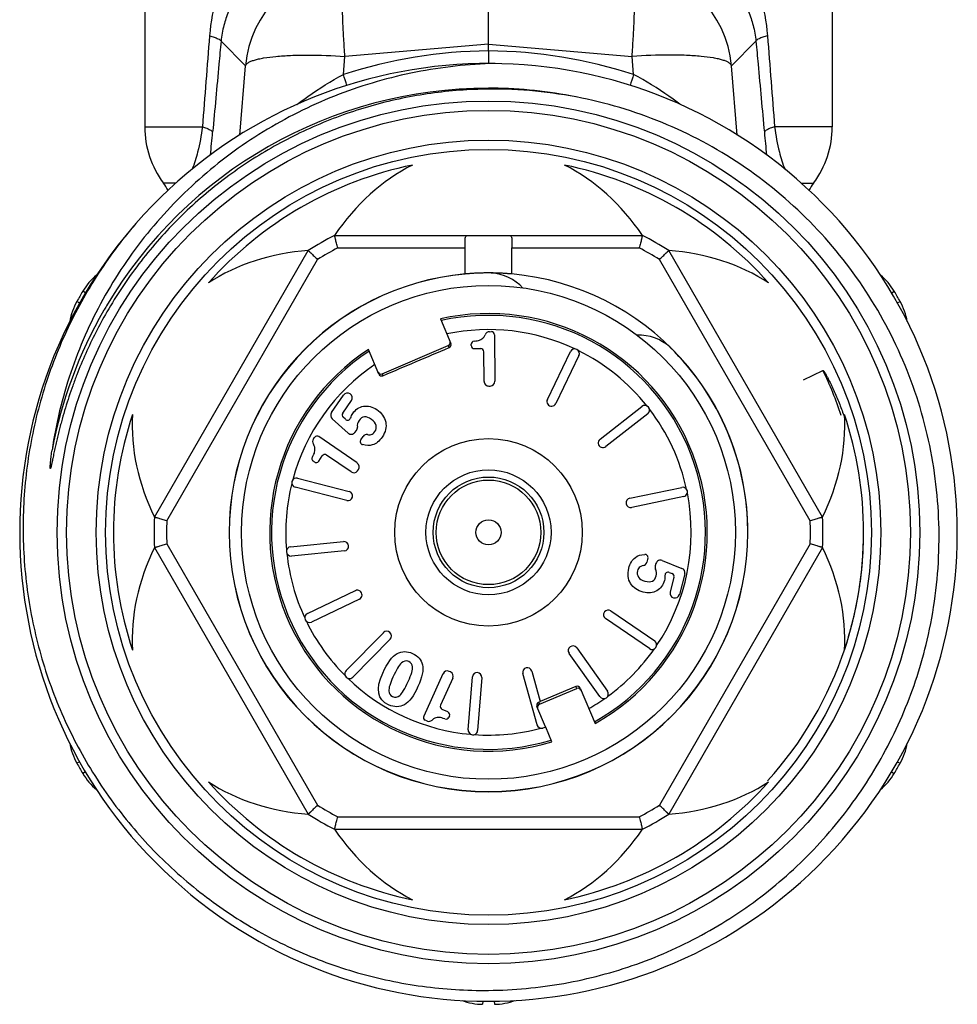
# Model space of a CAD drawing. Header units: millimetres. Extents: x 14365 to 105143, y -126377 to -22383.
# Tile 47 of 191: x 46123 to 46153, y -123336 to -123304. Entities that reach past the tile are written whole.
import ezdxf

# ---------------------------------------------------------------- set-up
doc = ezdxf.new("R2010")
doc.units = ezdxf.units.MM

msp = doc.modelspace()

# ---------------------------------------------------------------- linework, layer by layer
at = {"color": 0, "linetype": 'Continuous', "lineweight": -2}
for p, q in [((46127.378, -123300.463), (46127.378, -123307.547)), ((46149.378, -123300.463), (46149.378, -123307.547)), ((46138.378, -123304.899), (46138.378, -123302.02)), ((46130.604, -123305.59), (46129.82, -123304.81)), ((46138.378, -123304.899), (46133.784, -123305.29)), ((46138.378, -123305.116), (46138.378, -123304.899)), ((46138.378, -123304.899), (46142.972, -123305.29)), ((46146.152, -123305.59), (46146.936, -123304.81)), ((46133.736, -123305.869), (46133.784, -123305.29)), ((46138.378, -123305.116), (46138.378, -123305.519)), ((46143.02, -123305.869), (46142.972, -123305.29)), ((46130.423, -123307.809), (46130.604, -123305.59)), ((46146.333, -123307.809), (46146.152, -123305.59)), ((46127.378, -123307.547), (46129.225, -123307.547)), ((46149.378, -123307.547), (46147.531, -123307.547)), ((46128.372, -123309.347), (46127.978, -123309.347)), ((46148.378, -123309.347), (46148.778, -123309.347)), ((46133.455, -123311.019), (46143.301, -123311.019)), ((46127.689, -123320.033), (46132.612, -123311.505)), ((46133.553, -123311.419), (46137.63, -123311.419)), ((46137.63, -123312.253), (46137.63, -123311.419)), ((46139.126, -123312.253), (46139.126, -123311.419)), ((46139.126, -123311.419), (46143.203, -123311.419)), ((46149.067, -123320.033), (46144.143, -123311.505)), ((46128.085, -123320.147), (46132.91, -123311.79)), ((46148.671, -123320.147), (46143.846, -123311.79)), ((46125.484, -123312.861), (46125.395, -123312.808)), ((46151.27, -123312.862), (46151.361, -123312.808)), ((46125.3, -123313.182), (46125.209, -123313.131)), ((46151.457, -123313.181), (46151.547, -123313.131)), ((46136.837, -123313.69), (46137.171, -123314.477)), ((46138.412, -123314.099), (46138.471, -123314.098)), ((46138.572, -123314.197), (46138.585, -123315.686)), ((46137.826, -123314.543), (46137.825, -123314.501)), ((46134.87, -123315.454), (46134.536, -123314.667)), ((46134.975, -123315.445), (46137.092, -123314.546)), ((46137.118, -123314.608), (46137.092, -123314.546)), ((46137.927, -123314.642), (46138.13, -123314.64)), ((46138.239, -123315.689), (46138.231, -123314.739)), ((46140.262, -123316.268), (46141.001, -123314.736)), ((46141.271, -123314.866), (46140.532, -123316.398)), ((46134.975, -123315.445), (46135.001, -123315.507)), ((46148.458, -123315.637), (46149.079, -123315.336)), ((46138.39, -123315.838), (46138.436, -123315.837)), ((46133.357, -123316.689), (46133.743, -123316.127)), ((46133.716, -123316.705), (46133.995, -123316.3)), ((46141.948, -123317.539), (46143.288, -123316.492)), ((46143.473, -123316.729), (46142.133, -123317.776)), ((46133.886, -123317.341), (46133.38, -123316.885)), ((46133.805, -123316.903), (46133.731, -123316.836)), ((46134.106, -123317.32), (46134.153, -123317.258)), ((46132.778, -123317.531), (46132.811, -123317.483)), ((46134.177, -123318.3), (46132.95, -123317.457)), ((46134.292, -123317.56), (46134.364, -123317.456)), ((46132.805, -123318.266), (46132.771, -123318.242)), ((46132.944, -123318.24), (46133.059, -123318.073)), ((46133.981, -123318.585), (46133.198, -123318.047)), ((46134.19, -123318.547), (46134.216, -123318.509)), ((46132.269, -123318.784), (46133.916, -123319.21)), ((46133.841, -123319.5), (46132.194, -123319.075)), ((46142.898, -123319.426), (46144.563, -123319.079)), ((46144.624, -123319.373), (46142.959, -123319.719)), ((46132.045, -123320.978), (46133.737, -123320.815)), ((46127.689, -123321.005), (46132.612, -123329.533)), ((46128.085, -123320.89), (46132.91, -123329.247)), ((46133.766, -123321.114), (46132.073, -123321.277)), ((46148.671, -123320.89), (46143.846, -123329.247)), ((46149.067, -123321.005), (46144.143, -123329.533)), ((46143.479, -123321.349), (46143.447, -123321.471)), ((46143.936, -123321.416), (46144.567, -123321.671)), ((46143.736, -123321.511), (46143.714, -123321.585)), ((46144.162, -123321.8), (46144.254, -123321.837)), ((46144.313, -123321.955), (46144.19, -123322.431)), ((46144.656, -123321.848), (46144.486, -123322.508)), ((46132.584, -123323.116), (46134.119, -123322.384)), ((46134.248, -123322.655), (46132.713, -123323.387)), ((46142.293, -123323.028), (46143.695, -123323.991)), ((46143.525, -123324.238), (46142.123, -123323.275)), ((46133.821, -123324.942), (46135.014, -123323.729)), ((46135.227, -123323.939), (46134.035, -123325.152)), ((46141.199, -123324.215), (46142.187, -123325.6)), ((46141.942, -123325.774), (46140.955, -123324.39)), ((46136.922, -123325.041), (46136.305, -123326.396)), ((46137.237, -123325.185), (46136.843, -123326.049)), ((46137.163, -123324.986), (46137.121, -123324.967)), ((46137.73, -123326.836), (46137.864, -123325.14)), ((46138.163, -123325.164), (46138.029, -123326.859)), ((46139.93, -123326.676), (46139.475, -123325.037)), ((46139.764, -123324.957), (46140.035, -123325.934)), ((46140.007, -123326.02), (46141.203, -123325.512)), ((46141.177, -123325.45), (46140.035, -123325.934)), ((46141.203, -123325.512), (46141.177, -123325.45)), ((46141.308, -123325.503), (46141.788, -123326.632)), ((46140.205, -123326.742), (46139.929, -123326.092)), ((46140.036, -123325.938), (46139.982, -123325.961)), ((46139.982, -123325.961), (46140.007, -123326.02)), ((46137.078, -123326.266), (46136.893, -123326.181)), ((46137.127, -123326.398), (46137.11, -123326.436)), ((46136.408, -123326.553), (46136.355, -123326.528)), ((46140.21, -123326.754), (46140.115, -123326.781)), ((46140.407, -123327.218), (46140.21, -123326.754)), ((46125.298, -123327.856), (46125.209, -123327.907)), ((46151.457, -123327.856), (46151.547, -123327.907)), ((46125.486, -123328.176), (46125.395, -123328.23)), ((46151.271, -123328.176), (46151.361, -123328.23)), ((46133.553, -123329.619), (46143.203, -123329.619)), ((46133.455, -123330.019), (46143.301, -123330.019)), ((46138.193, -123335.513), (46138.191, -123335.618)), ((46138.563, -123335.513), (46138.565, -123335.618))]:
    msp.add_line(p, q, dxfattribs=at)
for radius in [13.8, 13.5, 12.55, 12.25, 7.9, 3, 2, 1.77, 1.673, 0.4]:
    msp.add_circle((46138.378, -123320.519), radius, dxfattribs=at)
for centre, radius, start, end in [((46134.093, -123305.9), 3.503, 95.0702, 174.9331), ((46142.663, -123305.9), 3.503, 5.0669, 84.9298), ((46138.552, -123320.864), 15.75, 90.6339, 107.8048), ((46138.204, -123320.864), 15.75, 72.1952, 89.3661), ((46138.378, -123320.519), 15, 139.2303, 138.8082), ((46079.726, -123322.866), 56.621, 17.0913, 17.4689), ((46197.038, -123322.869), 56.63, 162.5311, 162.9081), ((46138.378, -123320.519), 14.21, 90.002, 149.3478), ((46138.378, -123320.489), 14.18, 89.4131, 90.0033), ((46138.377, -123320.525), 14.216, 78.6748, 89.4107), ((46138.507, -123320.64), 14.302, 78.4831, 90.5187), ((46130.378, -123307.547), 3, 180, 216.8699), ((46146.378, -123307.547), 3, 323.1301, 0), ((46057.076, -123301.031), 72.784, 354.15434, 354.72585), ((46219.671, -123301.032), 72.775, 185.27414, 185.84724), ((46138.378, -123320.519), 12, 101.6766, 138.3234), ((46138.378, -123320.519), 12, 41.6766, 78.3234), ((46126.378, -123310.547), 2, 29.1836, 36.8699), ((46150.378, -123310.547), 2, 143.1301, 150.8636), ((46138.378, -123320.519), 10.7, 117.3956, 122.6044), ((46138.378, -123320.519), 10.7, 57.3956, 62.6044), ((46138.378, -123320.519), 10.3, 117.9331, 122.0669), ((46138.378, -123320.519), 10.3, 57.9331, 62.0669), ((46127.115, -123313.829), 2, 129.629, 149.292), ((46138.378, -123320.519), 8.3, 95.1728, 180), ((46138.378, -123320.519), 8.295, 95.1842, 180), ((46138.378, -123313.719), 1.5, 42.7113, 86.5541), ((46138.378, -123320.519), 8.3, 0, 84.8272), ((46149.641, -123313.829), 2, 30.708, 50.3124), ((46138.378, -123320.519), 15.1, 149.292, 150.708), ((46138.378, -123320.519), 15.1, 29.292, 30.708), ((46126.953, -123314.11), 2, 150.708, 170.3287), ((46149.803, -123314.11), 2, 9.5991, 29.292), ((46138.378, -123320.519), 14.21, 150.0079, 169.3258), ((46138.357, -123320.507), 14.185, 149.3461, 150.007), ((46138.378, -123320.519), 7, 299.1506, 102.7134), ((46138.378, -123320.519), 6.942, 299.202, 102.627), ((46138.378, -123320.519), 6.486, 64.7815, 101.8882), ((46138.413, -123314.249), 0.15, 90.5, 158.8914), ((46138.472, -123314.198), 0.1, 0.5, 90.5), ((46137.079, -123314.516), 0.1, 293.0502, 23.0616), ((46137.925, -123314.5), 0.1, 93.504, 180.5), ((46143.186, -123315.71), 1.5, 48.4459, 91.9926), ((46138.378, -123320.519), 7, 123.2866, 286.8494), ((46138.378, -123320.519), 6.942, 123.373, 286.798), ((46137.926, -123314.542), 0.1, 180.5, 270.5), ((46138.131, -123314.74), 0.1, 0.5, 90.5), ((46141.136, -123314.801), 0.15, 334.25, 154.25), ((46138.378, -123320.519), 6.486, 38.5315, 63.7185), ((46138.378, -123320.519), 8.295, 0, 45.6222), ((46138.378, -123320.519), 6.486, 124.1118, 164.9685), ((46134.962, -123315.415), 0.1, 202.9384, 292.9498), ((46138.359, -123320.526), 11.91, 18.3386, 25.8345), ((46138.389, -123315.688), 0.15, 180.5, 270.5), ((46138.435, -123315.687), 0.15, 270.5, 0.5), ((46133.866, -123316.212), 0.15, 325.5, 145.5), ((46140.397, -123316.333), 0.15, 154.25, 334.25), ((46133.48, -123316.774), 0.15, 145.5, 227.948), ((46133.798, -123316.762), 0.1, 145.5, 227.9551), ((46143.38, -123316.61), 0.15, 308, 128), ((46138.378, -123320.519), 6.486, 12.2815, 37.4685), ((46138.378, -123320.519), 12, 161.6766, 198.3234), ((46133.872, -123316.829), 0.1, 227.9551, 342.887), ((46138.378, -123320.519), 12, 341.6766, 18.3234), ((46133.986, -123317.23), 0.15, 227.948, 322.9906), ((46134.033, -123317.168), 0.15, 322.9906, 6.2843), ((46132.901, -123317.616), 0.15, 145.5, 213.8914), ((46132.893, -123317.539), 0.1, 55.5, 145.5), ((46134.375, -123317.617), 0.1, 145.5, 252.8727), ((46134.487, -123317.541), 0.15, 80.8809, 145.5), ((46142.04, -123317.658), 0.15, 128, 308), ((46132.827, -123318.16), 0.1, 148.504, 235.5), ((46132.862, -123318.184), 0.1, 235.5, 325.5), ((46133.142, -123318.129), 0.1, 55.5, 145.5), ((46134.092, -123318.424), 0.15, 325.5, 55.5), ((46134.066, -123318.462), 0.15, 235.5, 325.5), ((46132.232, -123318.929), 0.15, 75.5, 255.5), ((46138.378, -123320.519), 6.486, 166.0315, 184.9685), ((46133.878, -123319.355), 0.15, 255.5, 75.5), ((46144.593, -123319.226), 0.15, 281.75, 101.75), ((46142.928, -123319.572), 0.15, 101.75, 281.75), ((46138.378, -123320.519), 6.486, 326.0315, 11.2185), ((46138.378, -123320.519), 10.7, 177.3956, 182.6044), ((46138.378, -123320.519), 10.3, 177.9331, 182.0669), ((46138.378, -123320.519), 10.3, 357.9331, 2.0669), ((46138.378, -123320.519), 10.7, 357.3956, 2.6044), ((46138.713, -123320.543), 11.664, 0.7643, 1.4862), ((46138.704, -123320.543), 11.673, 0.0887, 0.7643), ((46138.378, -123320.519), 8.3, 180, 0), ((46138.378, -123320.519), 8.295, 180, 0), ((46133.752, -123320.964), 0.15, 275.5, 95.5), ((46138.687, -123320.543), 11.69, 358.1985, 359.7691), ((46138.698, -123320.543), 11.679, 359.7694, 0.0888), ((46132.059, -123321.127), 0.15, 95.5, 275.5), ((46138.668, -123320.542), 11.71, 355.8618, 357.9431), ((46138.679, -123320.543), 11.698, 357.9435, 358.1987), ((46138.378, -123320.519), 6.486, 186.0315, 204.9685), ((46143.382, -123321.324), 0.1, 345.5, 92.8727), ((46143.88, -123321.555), 0.15, 67.948, 162.9906), ((46138.656, -123320.541), 11.721, 355.359, 355.862), ((46143.302, -123321.433), 0.15, 280.8809, 345.5), ((46143.857, -123321.629), 0.15, 162.9906, 206.2843), ((46144.511, -123321.81), 0.15, 345.5, 67.948), ((46138.648, -123320.541), 11.729, 353.8837, 355.3589), ((46144.124, -123321.893), 0.1, 67.9551, 182.8871), ((46144.216, -123321.93), 0.1, 345.5, 67.9551), ((46138.63, -123320.539), 11.747, 351.9711, 353.8836), ((46134.183, -123322.52), 0.15, 295.5, 115.5), ((46138.612, -123320.536), 11.766, 350.1203, 351.4778), ((46138.62, -123320.537), 11.757, 351.4779, 351.9713), ((46144.34, -123322.47), 0.15, 165.5, 345.5), ((46138.571, -123320.527), 11.807, 341.7627, 350.1126), ((46142.208, -123323.151), 0.15, 55.5, 235.5), ((46132.648, -123323.252), 0.15, 115.5, 295.5), ((46138.378, -123320.519), 6.486, 206.0315, 224.9685), ((46135.12, -123323.834), 0.15, 315.5, 135.5), ((46141.077, -123324.302), 0.15, 35.5, 215.5), ((46138.378, -123320.519), 6.486, 306.0315, 324.9685), ((46143.61, -123324.115), 0.15, 235.5, 55.5), ((46138.563, -123320.524), 11.816, 317.7447, 341.759), ((46139.62, -123324.997), 0.15, 15.5, 195.5), ((46133.928, -123325.047), 0.15, 135.5, 315.5), ((46138.378, -123320.519), 6.486, 226.0315, 264.9685), ((46137.059, -123325.103), 0.15, 65.5, 155.5), ((46137.101, -123325.122), 0.15, 335.5, 65.5), ((46138.013, -123325.152), 0.15, 355.5, 175.5), ((46141.216, -123325.542), 0.1, 22.9368, 112.9569), ((46138.378, -123320.519), 6.486, 299.6402, 304.9685), ((46142.064, -123325.687), 0.15, 215.5, 35.5), ((46136.934, -123326.09), 0.1, 155.5, 245.5), ((46140.021, -123326.053), 0.1, 113.0431, 203.0632), ((46136.396, -123326.437), 0.1, 155.5, 245.5), ((46137.019, -123326.395), 0.1, 248.504, 335.5), ((46137.036, -123326.357), 0.1, 335.5, 65.5), ((46136.471, -123326.416), 0.15, 245.5, 313.8914), ((46138.378, -123320.519), 6.486, 266.0315, 284.9685), ((46140.074, -123326.636), 0.15, 195.5, 285.5), ((46137.88, -123326.848), 0.15, 175.5, 355.5), ((46126.953, -123326.928), 2, 189.5598, 209.292), ((46149.803, -123326.928), 2, 330.708, 350.3043), ((46138.378, -123320.519), 15.1, 209.292, 210.708), ((46138.378, -123320.519), 15.1, 329.292, 330.708), ((46127.115, -123327.209), 2, 210.708, 230.3412), ((46149.641, -123327.209), 2, 309.7718, 329.292), ((46138.378, -123320.519), 12, 221.6766, 258.3234), ((46138.378, -123320.519), 12, 281.6766, 318.3234), ((46138.378, -123320.519), 10.3, 237.9331, 242.0669), ((46138.378, -123320.519), 10.3, 297.9331, 302.0669), ((46138.378, -123320.519), 10.7, 237.3956, 242.6044), ((46138.378, -123320.519), 10.7, 297.3956, 302.6044), ((46138.216, -123333.618), 2, 249.737, 269.292), ((46138.54, -123333.618), 2, 270.708, 290.2622)]:
    msp.add_arc(centre, radius, start, end, dxfattribs=at)
for centre, major_axis, ratio, start_param, end_param in [((46138.378, -123316.002), (0, -7.823), 0.816497, -2.751544, -2.261468), ((46138.378, -123316.002), (0, -7.823), 0.816497, 2.261468, 2.751544), ((46134.467, -123318.261), (6.775, -3.911), 0.816497, -4.021717, -3.531642), ((46142.289, -123318.261), (6.775, 3.911), 0.816497, 0.390049, 0.880125), ((46137.053, -123314.454), (0.0391, -0.0921), 0.999848, 0, 1.387806), ((46134.936, -123315.353), (-0.0391, 0.0921), 0.999848, 7.853982, 9.424778), ((46134.467, -123318.261), (6.775, -3.911), 0.816497, -2.751544, -2.261468), ((46142.289, -123318.261), (6.775, 3.911), 0.816497, -0.880125, -0.390049), ((46134.467, -123322.777), (6.775, 3.911), 0.816497, -4.021717, -3.531642), ((46142.289, -123322.777), (6.775, -3.911), 0.816497, 0.390049, 0.880125), ((46141.243, -123325.604), (0.0391, -0.0921), 0.999848, 7.853982, 9.424778), ((46140.046, -123326.112), (-0.0391, 0.0921), 0.999848, 6.283185, 7.670991), ((46134.467, -123322.777), (6.775, 3.911), 0.816497, -2.751544, -2.261468), ((46142.289, -123322.777), (6.775, -3.911), 0.816497, -0.880125, -0.390049), ((46138.378, -123325.035), (0, -7.823), 0.816497, -0.880125, -0.390049), ((46138.378, -123325.035), (0, -7.823), 0.816497, 0.390049, 0.880125)]:
    msp.add_ellipse(centre, major_axis=major_axis, ratio=ratio, start_param=start_param, end_param=end_param, dxfattribs=at)
for points, knots in [([(46131.811, -123300.463), (46131.483, -123300.675), (46131.029, -123301.059), (46130.525, -123301.666), (46130.078, -123302.348), (46129.649, -123303.332), (46129.487, -123304.19), (46129.452, -123304.636)], [0, 0, 0, 0, 0.236383, 0.355525, 0.47665, 0.72911, 1, 1, 1, 1]), ([(46144.945, -123300.463), (46145.273, -123300.675), (46145.727, -123301.059), (46146.231, -123301.666), (46146.678, -123302.348), (46147.107, -123303.332), (46147.269, -123304.19), (46147.304, -123304.636)], [0, 0, 0, 0, 0.236383, 0.355525, 0.47665, 0.72911, 1, 1, 1, 1]), ([(46131.627, -123302.187), (46131.404, -123302.305), (46130.981, -123302.587), (46130.438, -123303.15), (46130.089, -123303.743), (46129.894, -123304.313), (46129.836, -123304.638), (46129.82, -123304.81)], [0, 0, 0, 0, 0.227856, 0.45619, 0.703057, 0.843391, 1, 1, 1, 1]), ([(46145.129, -123302.187), (46145.352, -123302.305), (46145.775, -123302.587), (46146.318, -123303.15), (46146.667, -123303.743), (46146.862, -123304.313), (46146.92, -123304.638), (46146.936, -123304.81)], [0, 0, 0, 0, 0.227856, 0.45619, 0.703057, 0.843391, 1, 1, 1, 1]), ([(46133.784, -123305.29), (46133.77, -123305.1), (46133.746, -123304.731), (46133.719, -123304.199), (46133.702, -123303.716), (46133.695, -123303.295), (46133.699, -123302.989), (46133.709, -123302.785), (46133.718, -123302.664), (46133.73, -123302.566), (46133.744, -123302.492), (46133.759, -123302.442), (46133.775, -123302.416), (46133.784, -123302.411)], [0, 0, 0, 0, 0.197448, 0.383206, 0.551789, 0.698562, 0.819359, 0.86896, 0.910905, 0.944973, 0.971014, 0.989114, 1, 1, 1, 1]), ([(46142.972, -123305.29), (46142.986, -123305.1), (46143.01, -123304.731), (46143.037, -123304.199), (46143.054, -123303.716), (46143.061, -123303.295), (46143.057, -123302.989), (46143.047, -123302.785), (46143.038, -123302.664), (46143.026, -123302.566), (46143.012, -123302.492), (46142.997, -123302.442), (46142.981, -123302.416), (46142.972, -123302.411)], [0, 0, 0, 0, 0.197448, 0.383206, 0.551789, 0.698562, 0.819359, 0.86896, 0.910905, 0.944973, 0.971014, 0.989114, 1, 1, 1, 1]), ([(46129.452, -123304.636), (46129.503, -123304.65), (46129.594, -123304.676), (46129.709, -123304.72), (46129.783, -123304.759), (46129.817, -123304.794), (46129.82, -123304.81)], [0, 0, 0, 0, 0.384383, 0.679056, 0.881179, 1, 1, 1, 1]), ([(46147.304, -123304.636), (46147.253, -123304.65), (46147.162, -123304.676), (46147.047, -123304.72), (46146.973, -123304.759), (46146.939, -123304.794), (46146.936, -123304.81)], [0, 0, 0, 0, 0.384383, 0.679056, 0.881179, 1, 1, 1, 1]), ([(46129.82, -123304.81), (46129.798, -123305.053), (46129.709, -123306.023), (46129.619, -123306.994), (46129.552, -123307.721)], [0, 0, 0, 0, 0.250129, 1, 1, 1, 1]), ([(46146.936, -123304.81), (46146.958, -123305.053), (46147.047, -123306.023), (46147.137, -123306.994), (46147.204, -123307.721)], [0, 0, 0, 0, 0.250129, 1, 1, 1, 1]), ([(46130.604, -123305.59), (46130.617, -123305.549), (46130.68, -123305.495), (46130.781, -123305.445), (46130.893, -123305.406), (46131.029, -123305.371), (46131.259, -123305.326), (46131.6, -123305.285), (46132.068, -123305.256), (46132.805, -123305.242), (46133.384, -123305.264), (46133.784, -123305.29)], [0, 0, 0, 0, 0.039817, 0.069007, 0.10527, 0.148712, 0.19925, 0.320444, 0.465743, 0.630843, 1, 1, 1, 1]), ([(46146.152, -123305.59), (46146.139, -123305.549), (46146.076, -123305.495), (46145.975, -123305.445), (46145.863, -123305.406), (46145.726, -123305.371), (46145.497, -123305.326), (46145.156, -123305.285), (46144.688, -123305.256), (46143.951, -123305.242), (46143.372, -123305.264), (46142.972, -123305.29)], [0, 0, 0, 0, 0.039817, 0.069007, 0.10527, 0.148712, 0.19925, 0.320444, 0.465743, 0.630843, 1, 1, 1, 1]), ([(46138.59, -123305.52), (46137.739, -123305.54), (46136.038, -123305.726), (46133.574, -123306.435), (46131.651, -123307.372), (46130.229, -123308.311), (46128.894, -123309.37), (46127.407, -123310.906), (46126.212, -123312.681), (46125.456, -123314.208), (46124.839, -123315.796), (46124.538, -123317.045), (46124.414, -123317.887)], [0, 0, 0, 0, 0.124979, 0.249957, 0.37493, 0.437476, 0.500021, 0.624989, 0.749955, 0.812492, 0.87504, 1, 1, 1, 1]), ([(46132.247, -123306.833), (46132.362, -123306.745), (46132.837, -123306.393), (46133.342, -123306.079), (46133.736, -123305.869)], [0, 0, 0, 0, 0.24471, 1, 1, 1, 1]), ([(46144.499, -123306.825), (46144.385, -123306.738), (46143.912, -123306.389), (46143.411, -123306.077), (46143.02, -123305.869)], [0, 0, 0, 0, 0.244791, 1, 1, 1, 1]), ([(46138.378, -123306.339), (46137.762, -123306.344), (46136.528, -123306.435), (46134.713, -123306.811), (46132.962, -123307.418), (46131.304, -123308.247), (46129.768, -123309.283), (46128.379, -123310.511), (46127.16, -123311.907), (46126.475, -123312.935), (46126.167, -123313.469)], [0, 0, 0, 0, 0.125039, 0.250061, 0.375073, 0.500072, 0.625063, 0.750047, 0.875026, 1, 1, 1, 1]), ([(46152.414, -123323.963), (46152.631, -123323.034), (46152.883, -123321.128), (46152.687, -123318.256), (46151.928, -123315.477), (46150.632, -123312.905), (46148.852, -123310.641), (46146.656, -123308.776), (46144.133, -123307.388), (46142.298, -123306.816), (46141.363, -123306.626)], [0, 0, 0, 0, 0.125004, 0.250009, 0.375009, 0.50001, 0.625011, 0.750011, 0.875, 1, 1, 1, 1]), ([(46129.225, -123307.547), (46129.19, -123307.818), (46129.103, -123308.277), (46128.965, -123308.723), (46128.896, -123308.902)], [0, 0, 0, 0, 0.587244, 1, 1, 1, 1]), ([(46129.225, -123307.547), (46129.271, -123307.561), (46129.351, -123307.587), (46129.453, -123307.631), (46129.52, -123307.671), (46129.549, -123307.706), (46129.552, -123307.721)], [0, 0, 0, 0, 0.378625, 0.670226, 0.873611, 1, 1, 1, 1]), ([(46147.531, -123307.547), (46147.485, -123307.561), (46147.405, -123307.587), (46147.302, -123307.631), (46147.236, -123307.671), (46147.207, -123307.706), (46147.204, -123307.721)], [0, 0, 0, 0, 0.378625, 0.670226, 0.873611, 1, 1, 1, 1]), ([(46147.531, -123307.547), (46147.566, -123307.819), (46147.653, -123308.278), (46147.791, -123308.725), (46147.861, -123308.904)], [0, 0, 0, 0, 0.58743, 1, 1, 1, 1]), ([(46127.09, -123310.64), (46126.63, -123311.177), (46125.785, -123312.316), (46124.772, -123314.186), (46124.033, -123316.182), (46123.585, -123318.261), (46123.436, -123320.383), (46123.589, -123322.505), (46124.043, -123324.583), (46124.788, -123326.576), (46125.81, -123328.442), (46127.088, -123330.143), (46128.596, -123331.643), (46130.303, -123332.912), (46132.175, -123333.923), (46134.173, -123334.655), (46136.255, -123335.092), (46137.671, -123335.18), (46138.378, -123335.172)], [0, 0, 0, 0, 0.062494, 0.125002, 0.187498, 0.249999, 0.3125, 0.375, 0.437499, 0.499998, 0.562499, 0.625002, 0.687503, 0.750001, 0.812501, 0.874997, 0.937507, 1, 1, 1, 1]), ([(46133.553, -123311.419), (46133.546, -123311.393), (46133.534, -123311.343), (46133.516, -123311.27), (46133.499, -123311.202), (46133.486, -123311.15), (46133.477, -123311.112), (46133.472, -123311.089), (46133.467, -123311.068), (46133.462, -123311.051), (46133.46, -123311.039), (46133.458, -123311.031), (46133.457, -123311.027), (46133.456, -123311.024), (46133.455, -123311.021), (46133.455, -123311.02), (46133.455, -123311.019), (46133.455, -123311.019)], [0, 0, 0, 0, 0.192194, 0.37797, 0.549967, 0.701873, 0.768403, 0.827666, 0.878994, 0.921856, 0.955733, 0.969154, 0.980187, 0.98881, 0.995001, 0.998738, 1, 1, 1, 1]), ([(46137.628, -123311.225), (46137.628, -123311.196), (46137.628, -123311.155), (46137.635, -123311.103), (46137.644, -123311.066), (46137.662, -123311.034), (46137.691, -123311.02), (46137.707, -123311.019), (46137.715, -123311.019)], [0, 0, 0, 0, 0.351227, 0.497304, 0.621768, 0.815461, 0.903944, 1, 1, 1, 1]), ([(46139.041, -123311.019), (46139.049, -123311.019), (46139.065, -123311.02), (46139.094, -123311.034), (46139.112, -123311.066), (46139.121, -123311.103), (46139.128, -123311.155), (46139.128, -123311.196), (46139.128, -123311.225)], [0, 0, 0, 0, 0.096056, 0.184539, 0.378232, 0.502696, 0.648773, 1, 1, 1, 1]), ([(46143.301, -123311.019), (46143.301, -123311.019), (46143.301, -123311.02), (46143.301, -123311.021), (46143.3, -123311.024), (46143.299, -123311.027), (46143.298, -123311.031), (46143.296, -123311.039), (46143.293, -123311.051), (46143.289, -123311.068), (46143.284, -123311.089), (46143.279, -123311.112), (46143.269, -123311.15), (46143.257, -123311.202), (46143.24, -123311.27), (46143.222, -123311.343), (46143.209, -123311.393), (46143.203, -123311.419)], [0, 0, 0, 0, 0.001262, 0.004999, 0.01119, 0.019813, 0.030846, 0.044267, 0.078144, 0.121006, 0.172334, 0.231597, 0.298127, 0.450033, 0.62203, 0.807806, 1, 1, 1, 1]), ([(46137.63, -123311.419), (46137.63, -123311.385), (46137.629, -123311.321), (46137.628, -123311.256), (46137.628, -123311.225)], [0, 0, 0, 0, 0.516422, 1, 1, 1, 1]), ([(46139.128, -123311.225), (46139.128, -123311.256), (46139.127, -123311.321), (46139.126, -123311.385), (46139.126, -123311.419)], [0, 0, 0, 0, 0.483578, 1, 1, 1, 1]), ([(46132.612, -123311.505), (46132.612, -123311.505), (46132.613, -123311.506), (46132.614, -123311.507), (46132.616, -123311.508), (46132.619, -123311.511), (46132.622, -123311.514), (46132.628, -123311.52), (46132.637, -123311.528), (46132.649, -123311.54), (46132.665, -123311.555), (46132.682, -123311.572), (46132.71, -123311.598), (46132.748, -123311.635), (46132.799, -123311.684), (46132.853, -123311.736), (46132.891, -123311.772), (46132.91, -123311.79)], [0, 0, 0, 0, 0.001262, 0.004999, 0.01119, 0.019813, 0.030846, 0.044267, 0.078144, 0.121006, 0.172334, 0.231597, 0.298127, 0.450033, 0.62203, 0.807806, 1, 1, 1, 1]), ([(46143.846, -123311.79), (46143.865, -123311.772), (46143.903, -123311.736), (46143.957, -123311.684), (46144.008, -123311.635), (46144.046, -123311.598), (46144.074, -123311.572), (46144.091, -123311.555), (46144.107, -123311.54), (46144.119, -123311.528), (46144.128, -123311.52), (46144.134, -123311.514), (46144.137, -123311.511), (46144.14, -123311.508), (46144.142, -123311.507), (46144.143, -123311.506), (46144.144, -123311.505), (46144.143, -123311.505)], [0, 0, 0, 0, 0.192194, 0.37797, 0.549967, 0.701873, 0.768403, 0.827666, 0.878994, 0.921856, 0.955733, 0.969154, 0.980187, 0.98881, 0.995001, 0.998738, 1, 1, 1, 1]), ([(46139.128, -123312.253), (46139.128, -123312.253), (46139.127, -123312.253), (46139.127, -123312.253), (46139.126, -123312.253), (46139.123, -123312.253), (46139.119, -123312.252), (46139.113, -123312.252), (46139.105, -123312.251), (46139.095, -123312.25), (46139.083, -123312.249), (46139.065, -123312.248), (46139.037, -123312.246), (46138.999, -123312.243), (46138.956, -123312.24), (46138.907, -123312.237), (46138.852, -123312.233), (46138.771, -123312.229), (46138.661, -123312.225), (46138.522, -123312.221), (46138.378, -123312.22), (46138.233, -123312.221), (46138.095, -123312.225), (46137.985, -123312.229), (46137.904, -123312.233), (46137.849, -123312.237), (46137.8, -123312.24), (46137.756, -123312.243), (46137.719, -123312.246), (46137.691, -123312.248), (46137.672, -123312.249), (46137.661, -123312.25), (46137.651, -123312.251), (46137.643, -123312.252), (46137.637, -123312.252), (46137.633, -123312.253), (46137.63, -123312.253), (46137.629, -123312.253), (46137.628, -123312.253), (46137.628, -123312.253), (46137.628, -123312.253)], [0, 0, 0, 0, 0.000155, 0.000609, 0.001364, 0.00242, 0.005429, 0.009633, 0.015027, 0.021596, 0.029317, 0.038171, 0.05919, 0.08446, 0.113715, 0.146679, 0.18304, 0.222435, 0.308822, 0.402539, 0.500004, 0.597467, 0.691184, 0.777572, 0.816966, 0.853326, 0.886289, 0.915544, 0.940814, 0.961833, 0.970685, 0.978406, 0.984973, 0.990367, 0.994571, 0.99758, 0.998635, 0.99939, 0.999845, 1, 1, 1, 1]), ([(46126.167, -123313.469), (46126.043, -123313.684), (46125.806, -123314.12), (46125.485, -123314.791), (46125.246, -123315.364), (46125.073, -123315.829), (46124.951, -123316.18), (46124.839, -123316.535), (46124.753, -123316.833), (46124.688, -123317.072), (46124.641, -123317.252), (46124.597, -123317.433), (46124.554, -123317.614), (46124.513, -123317.796), (46124.481, -123317.947), (46124.455, -123318.068), (46124.44, -123318.144), (46124.427, -123318.205), (46124.418, -123318.25), (46124.408, -123318.296), (46124.398, -123318.341), (46124.39, -123318.379), (46124.383, -123318.409), (46124.378, -123318.428), (46124.375, -123318.443), (46124.371, -123318.454), (46124.368, -123318.463), (46124.367, -123318.47), (46124.364, -123318.475), (46124.36, -123318.478), (46124.357, -123318.477), (46124.355, -123318.474), (46124.355, -123318.469), (46124.355, -123318.463), (46124.355, -123318.458), (46124.354, -123318.45), (46124.354, -123318.44), (46124.355, -123318.429), (46124.355, -123318.413), (46124.356, -123318.387), (46124.359, -123318.348), (46124.363, -123318.302), (46124.367, -123318.256), (46124.372, -123318.209), (46124.379, -123318.148), (46124.392, -123318.04), (46124.405, -123317.948), (46124.414, -123317.887)], [0, 0, 0, 0, 0.125102, 0.250203, 0.375303, 0.437858, 0.500413, 0.562966, 0.625519, 0.656796, 0.688071, 0.719346, 0.75062, 0.781892, 0.813161, 0.828794, 0.844424, 0.852238, 0.86005, 0.867861, 0.875669, 0.883471, 0.887369, 0.891259, 0.893207, 0.895133, 0.897081, 0.898069, 0.898984, 0.899815, 0.900137, 0.900486, 0.901495, 0.902539, 0.90347, 0.904404, 0.906354, 0.908293, 0.910232, 0.914123, 0.921914, 0.929713, 0.937516, 0.945323, 0.953131, 0.968751, 1, 1, 1, 1]), ([(46149.079, -123315.336), (46149.087, -123315.337), (46149.099, -123315.353), (46149.114, -123315.373), (46149.129, -123315.395), (46149.147, -123315.425), (46149.17, -123315.463), (46149.196, -123315.509), (46149.221, -123315.556), (46149.254, -123315.618), (46149.294, -123315.697), (46149.341, -123315.792), (46149.386, -123315.888), (46149.43, -123315.985), (46149.488, -123316.114), (46149.556, -123316.277), (46149.635, -123316.474), (46149.709, -123316.673), (46149.756, -123316.807), (46149.778, -123316.874)], [0, 0, 0, 0, 0.014835, 0.030379, 0.045973, 0.061583, 0.092826, 0.124084, 0.155349, 0.18662, 0.24917, 0.311728, 0.37429, 0.436856, 0.499424, 0.624562, 0.749705, 0.874851, 1, 1, 1, 1]), ([(46128.085, -123320.147), (46128.059, -123320.14), (46128.009, -123320.126), (46127.937, -123320.105), (46127.87, -123320.085), (46127.818, -123320.07), (46127.782, -123320.06), (46127.758, -123320.053), (46127.738, -123320.047), (46127.721, -123320.042), (46127.709, -123320.039), (46127.702, -123320.036), (46127.697, -123320.035), (46127.694, -123320.034), (46127.691, -123320.033), (46127.69, -123320.033), (46127.689, -123320.032), (46127.689, -123320.033)], [0, 0, 0, 0, 0.192194, 0.37797, 0.549967, 0.701873, 0.768403, 0.827666, 0.878994, 0.921856, 0.955733, 0.969154, 0.980187, 0.98881, 0.995001, 0.998738, 1, 1, 1, 1]), ([(46149.067, -123320.033), (46149.067, -123320.032), (46149.066, -123320.033), (46149.065, -123320.033), (46149.062, -123320.034), (46149.059, -123320.035), (46149.054, -123320.036), (46149.047, -123320.039), (46149.035, -123320.042), (46149.018, -123320.047), (46148.998, -123320.053), (46148.974, -123320.06), (46148.938, -123320.07), (46148.886, -123320.085), (46148.819, -123320.105), (46148.747, -123320.126), (46148.697, -123320.14), (46148.671, -123320.147)], [0, 0, 0, 0, 0.001262, 0.004999, 0.01119, 0.019813, 0.030846, 0.044267, 0.078144, 0.121006, 0.172334, 0.231597, 0.298127, 0.450033, 0.62203, 0.807806, 1, 1, 1, 1]), ([(46127.689, -123321.005), (46127.689, -123321.005), (46127.69, -123321.005), (46127.691, -123321.005), (46127.694, -123321.004), (46127.697, -123321.003), (46127.702, -123321.001), (46127.709, -123320.999), (46127.721, -123320.996), (46127.738, -123320.991), (46127.758, -123320.985), (46127.782, -123320.978), (46127.818, -123320.967), (46127.87, -123320.952), (46127.937, -123320.933), (46128.009, -123320.912), (46128.059, -123320.897), (46128.085, -123320.89)], [0, 0, 0, 0, 0.001262, 0.004999, 0.01119, 0.019813, 0.030846, 0.044267, 0.078144, 0.121006, 0.172334, 0.231597, 0.298127, 0.450033, 0.62203, 0.807806, 1, 1, 1, 1]), ([(46149.067, -123321.005), (46149.067, -123321.005), (46149.066, -123321.005), (46149.065, -123321.005), (46149.062, -123321.004), (46149.059, -123321.003), (46149.054, -123321.001), (46149.047, -123320.999), (46149.035, -123320.996), (46149.018, -123320.991), (46148.998, -123320.985), (46148.974, -123320.978), (46148.938, -123320.967), (46148.886, -123320.952), (46148.819, -123320.933), (46148.747, -123320.912), (46148.697, -123320.897), (46148.671, -123320.89)], [0, 0, 0, 0, 0.001262, 0.004999, 0.01119, 0.019813, 0.030846, 0.044267, 0.078144, 0.121006, 0.172334, 0.231597, 0.298127, 0.450033, 0.62203, 0.807806, 1, 1, 1, 1]), ([(46138.378, -123335.172), (46139.184, -123335.164), (46140.797, -123335.014), (46143.144, -123334.393), (46145.357, -123333.394), (46147.375, -123332.043), (46149.141, -123330.377), (46150.606, -123328.441), (46151.73, -123326.288), (46152.23, -123324.747), (46152.414, -123323.963)], [0, 0, 0, 0, 0.124999, 0.250001, 0.375002, 0.500002, 0.625003, 0.750004, 0.875002, 1, 1, 1, 1]), ([(46132.91, -123329.247), (46132.891, -123329.266), (46132.853, -123329.302), (46132.799, -123329.354), (46132.748, -123329.402), (46132.71, -123329.44), (46132.682, -123329.466), (46132.665, -123329.483), (46132.649, -123329.497), (46132.637, -123329.51), (46132.628, -123329.518), (46132.622, -123329.524), (46132.619, -123329.527), (46132.616, -123329.529), (46132.614, -123329.531), (46132.613, -123329.532), (46132.612, -123329.532), (46132.612, -123329.533)], [0, 0, 0, 0, 0.192194, 0.37797, 0.549967, 0.701873, 0.768403, 0.827666, 0.878994, 0.921856, 0.955733, 0.969154, 0.980187, 0.98881, 0.995001, 0.998738, 1, 1, 1, 1]), ([(46144.143, -123329.533), (46144.144, -123329.532), (46144.143, -123329.532), (46144.142, -123329.531), (46144.14, -123329.529), (46144.137, -123329.527), (46144.134, -123329.524), (46144.128, -123329.518), (46144.119, -123329.51), (46144.107, -123329.497), (46144.091, -123329.483), (46144.074, -123329.466), (46144.046, -123329.44), (46144.008, -123329.402), (46143.957, -123329.354), (46143.903, -123329.302), (46143.865, -123329.266), (46143.846, -123329.247)], [0, 0, 0, 0, 0.001262, 0.004999, 0.01119, 0.019813, 0.030846, 0.044267, 0.078144, 0.121006, 0.172334, 0.231597, 0.298127, 0.450033, 0.62203, 0.807806, 1, 1, 1, 1]), ([(46133.455, -123330.019), (46133.455, -123330.019), (46133.455, -123330.018), (46133.455, -123330.017), (46133.456, -123330.014), (46133.457, -123330.011), (46133.458, -123330.006), (46133.46, -123329.998), (46133.462, -123329.986), (46133.467, -123329.969), (46133.472, -123329.949), (46133.477, -123329.925), (46133.486, -123329.888), (46133.499, -123329.836), (46133.516, -123329.768), (46133.534, -123329.695), (46133.546, -123329.644), (46133.553, -123329.619)], [0, 0, 0, 0, 0.001262, 0.004999, 0.01119, 0.019813, 0.030846, 0.044267, 0.078144, 0.121006, 0.172334, 0.231597, 0.298127, 0.450033, 0.62203, 0.807806, 1, 1, 1, 1]), ([(46143.203, -123329.619), (46143.209, -123329.644), (46143.222, -123329.695), (46143.24, -123329.768), (46143.257, -123329.836), (46143.269, -123329.888), (46143.279, -123329.925), (46143.284, -123329.949), (46143.289, -123329.969), (46143.293, -123329.986), (46143.296, -123329.998), (46143.298, -123330.006), (46143.299, -123330.011), (46143.3, -123330.014), (46143.301, -123330.017), (46143.301, -123330.018), (46143.301, -123330.019), (46143.301, -123330.019)], [0, 0, 0, 0, 0.192194, 0.37797, 0.549967, 0.701873, 0.768403, 0.827666, 0.878994, 0.921856, 0.955733, 0.969154, 0.980187, 0.98881, 0.995001, 0.998738, 1, 1, 1, 1])]:
    msp.add_open_spline(points, degree=3, knots=knots, dxfattribs=at)
for points in [[(46129.452, -123304.636), (46129.376, -123305.606), (46129.301, -123306.577), (46129.225, -123307.547)], [(46147.304, -123304.636), (46147.38, -123305.606), (46147.455, -123306.577), (46147.531, -123307.547)], [(46138.223, -123314.281), (46138.243, -123314.26), (46138.259, -123314.231), (46138.273, -123314.195)], [(46137.919, -123314.4), (46137.996, -123314.395), (46138.053, -123314.385), (46138.092, -123314.37)], [(46138.092, -123314.37), (46138.145, -123314.348), (46138.189, -123314.318), (46138.223, -123314.281)], [(46135.001, -123315.507), (46135.707, -123315.207), (46136.413, -123314.908), (46137.118, -123314.608)], [(46133.968, -123316.858), (46133.984, -123316.807), (46134.007, -123316.759), (46134.038, -123316.714)], [(46134.038, -123316.714), (46134.126, -123316.586), (46134.241, -123316.51), (46134.382, -123316.485)], [(46134.382, -123316.485), (46134.523, -123316.461), (46134.664, -123316.495), (46134.804, -123316.591)], [(46134.804, -123316.591), (46134.959, -123316.698), (46135.052, -123316.832), (46135.088, -123316.992)], [(46134.235, -123316.94), (46134.191, -123317.005), (46134.174, -123317.075), (46134.182, -123317.151)], [(46134.636, -123316.906), (46134.465, -123316.789), (46134.331, -123316.8), (46134.235, -123316.94)], [(46134.782, -123317.098), (46134.767, -123317.027), (46134.718, -123316.962), (46134.636, -123316.906)], [(46135.088, -123316.992), (46135.123, -123317.153), (46135.084, -123317.312), (46134.976, -123317.469)], [(46134.62, -123317.393), (46134.666, -123317.382), (46134.706, -123317.35), (46134.742, -123317.297)], [(46134.742, -123317.297), (46134.784, -123317.236), (46134.798, -123317.17), (46134.782, -123317.098)], [(46134.511, -123317.393), (46134.555, -123317.4), (46134.591, -123317.4), (46134.62, -123317.393)], [(46134.976, -123317.469), (46134.886, -123317.601), (46134.781, -123317.686), (46134.66, -123317.724)], [(46132.742, -123318.108), (46132.782, -123318.043), (46132.807, -123317.99), (46132.816, -123317.949)], [(46132.819, -123317.791), (46132.813, -123317.763), (46132.798, -123317.733), (46132.777, -123317.7)], [(46132.816, -123317.949), (46132.829, -123317.892), (46132.83, -123317.84), (46132.819, -123317.791)], [(46134.66, -123317.724), (46134.569, -123317.753), (46134.464, -123317.749), (46134.345, -123317.712)], [(46142.867, -123321.669), (46142.908, -123321.514), (46142.977, -123321.398), (46143.077, -123321.32)], [(46143.077, -123321.32), (46143.153, -123321.262), (46143.253, -123321.23), (46143.377, -123321.224)], [(46142.926, -123322.154), (46142.838, -123322.016), (46142.82, -123321.853), (46142.867, -123321.669)], [(46143.147, -123321.75), (46143.128, -123321.822), (46143.137, -123321.889), (46143.177, -123321.951)], [(46143.229, -123321.618), (46143.189, -123321.644), (46143.163, -123321.688), (46143.147, -123321.75)], [(46143.331, -123321.581), (46143.287, -123321.589), (46143.253, -123321.601), (46143.229, -123321.618)], [(46143.745, -123321.912), (46143.764, -123321.836), (46143.757, -123321.764), (46143.723, -123321.695)], [(46143.177, -123321.951), (46143.215, -123322.012), (46143.283, -123322.056), (46143.38, -123322.081)], [(46143.38, -123322.081), (46143.58, -123322.133), (46143.702, -123322.076), (46143.745, -123321.912)], [(46144.008, -123322.057), (46143.969, -123322.207), (46143.887, -123322.318), (46143.763, -123322.39)], [(46144.024, -123321.898), (46144.027, -123321.951), (46144.021, -123322.004), (46144.008, -123322.057)], [(46143.33, -123322.434), (46143.147, -123322.387), (46143.014, -123322.293), (46142.926, -123322.154)], [(46143.763, -123322.39), (46143.638, -123322.461), (46143.494, -123322.477), (46143.33, -123322.434)], [(46134.993, -123325.019), (46135.144, -123324.689), (46135.298, -123324.483), (46135.455, -123324.398)], [(46135.455, -123324.398), (46135.612, -123324.314), (46135.776, -123324.312), (46135.948, -123324.391)], [(46135.948, -123324.391), (46136.12, -123324.469), (46136.225, -123324.591), (46136.265, -123324.758)], [(46135.589, -123324.698), (46135.517, -123324.768), (46135.428, -123324.92), (46135.32, -123325.156)], [(46135.825, -123324.654), (46135.738, -123324.614), (46135.66, -123324.629), (46135.589, -123324.698)], [(46135.809, -123325.287), (46135.912, -123325.06), (46135.959, -123324.907), (46135.949, -123324.826)], [(46135.949, -123324.826), (46135.939, -123324.744), (46135.898, -123324.687), (46135.825, -123324.654)], [(46136.265, -123324.758), (46136.306, -123324.924), (46136.258, -123325.156), (46136.122, -123325.453)], [(46135.183, -123326.038), (46134.823, -123325.873), (46134.759, -123325.533), (46134.993, -123325.019)], [(46135.32, -123325.156), (46135.23, -123325.355), (46135.186, -123325.499), (46135.187, -123325.588)], [(46135.541, -123325.736), (46135.613, -123325.672), (46135.701, -123325.523), (46135.809, -123325.287)], [(46136.122, -123325.453), (46135.986, -123325.753), (46135.841, -123325.947), (46135.687, -123326.032)], [(46135.187, -123325.588), (46135.189, -123325.676), (46135.229, -123325.739), (46135.307, -123325.774)], [(46135.307, -123325.774), (46135.392, -123325.813), (46135.469, -123325.8), (46135.541, -123325.736)], [(46135.687, -123326.032), (46135.533, -123326.118), (46135.366, -123326.121), (46135.183, -123326.038)], [(46136.657, -123326.467), (46136.63, -123326.478), (46136.603, -123326.497), (46136.575, -123326.525)], [(46136.813, -123326.443), (46136.755, -123326.44), (46136.703, -123326.448), (46136.657, -123326.467)], [(46136.982, -123326.488), (46136.911, -123326.46), (46136.855, -123326.445), (46136.813, -123326.443)]]:
    msp.add_open_spline(points, degree=3, dxfattribs=at)

doc.saveas('drawing.dxf')
